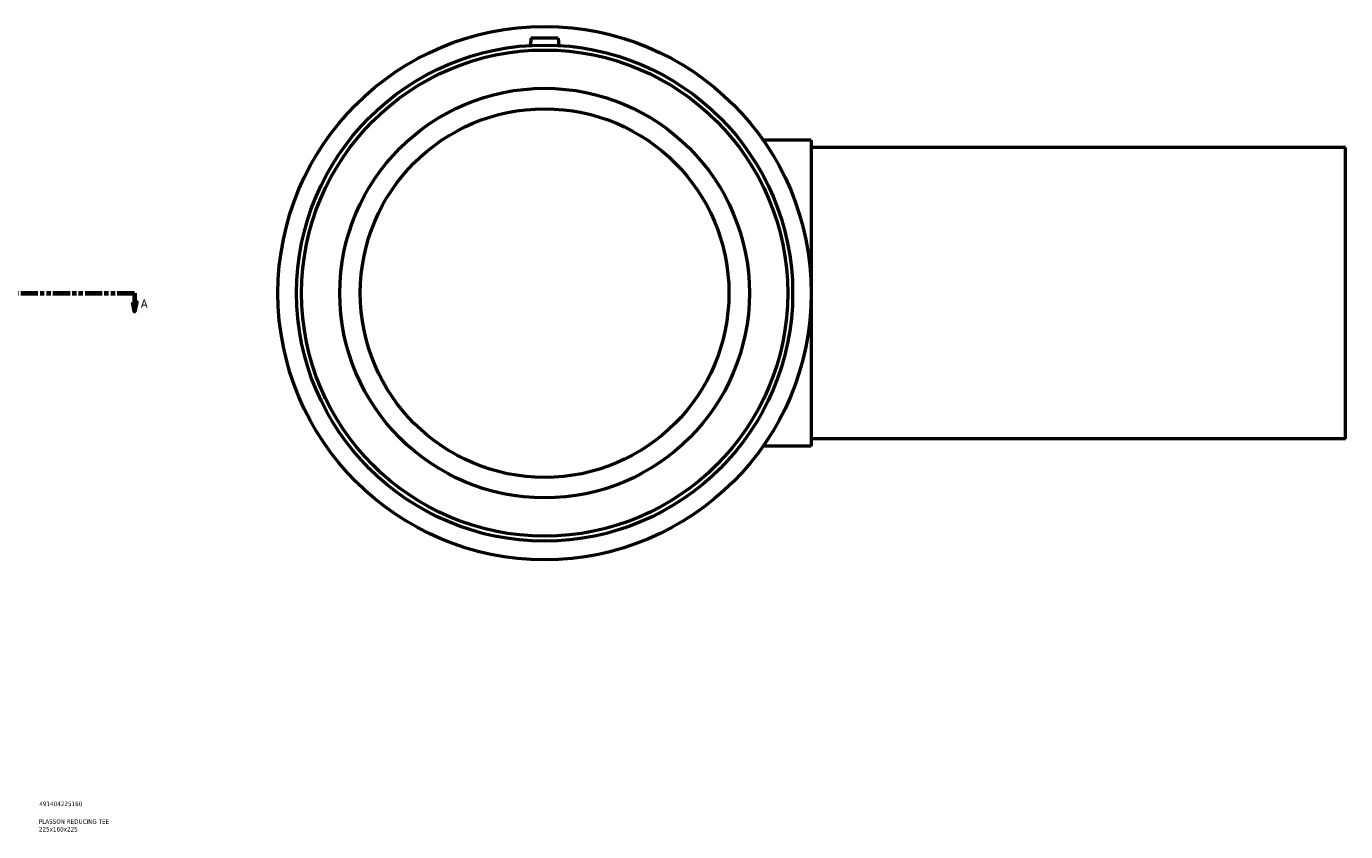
# Model space of a CAD drawing. Header units: millimetres. Extents: x -441 to 1574, y -493 to 2007.
# Tile 4 of 9: x 848 to 1573, y 79 to 521. Entities that reach past the tile are written whole.
import ezdxf

# ---------------------------------------------------------------- set-up
doc = ezdxf.new("R2010")
doc.units = ezdxf.units.MM
doc.linetypes.add('DOUBLE_DASH_CHAIN', pattern=[1.2403, 0.6614, -0.0827, 0.1654, -0.0827, 0.1654, -0.0827])
for name, color, linetype, lineweight in [('Section Line (ANSI)', 7, 'DOUBLE_DASH_CHAIN', 70), ('Title (ISO)', 7, 'Continuous', 50), ('Visible (ANSI)', 7, 'Continuous', 50)]:
    doc.layers.add(name, color=color, linetype=linetype, lineweight=lineweight)
doc.styles.add('Label Text (ANSI)', font='tahoma.ttf')
doc.styles.add('Note Text (ISO)', font='tahoma.ttf')

# ---------------------------------------------------------------- blocks, each defined once
blk = doc.blocks.new('Title Blocks ISO')
at = {"layer": 'Title (ISO)', "color": 232, "true_color": 0xca0064, "style": 'Note Text (ISO)'}
for tag, p in [('PART_NUMBER_001', (34.16, 73.13)), ('DESCRIPTION_001', (33.84, 63.4)), ('DESCRIPTION_002', (33.91, 59.18))]:
    blk.add_attdef(tag, p, '', height=2.5, dxfattribs=at)
blk = doc.blocks.new('2dTransSection0')
at = {"layer": 'Section Line (ANSI)', "linetype": 'Continuous'}
for p, q in [((261.41, 369.93), (262.41, 364.93)), ((263.41, 369.93), (261.41, 369.93)), ((262.41, 374.93), (271.96, 374.93)), ((262.41, 374.93), (262.41, 369.93)), ((262.41, 369.93), (262.41, 364.93)), ((262.41, 364.93), (263.41, 369.93)), ((897.89, 374.93), (907.44, 374.93)), ((906.44, 369.93), (907.44, 364.93)), ((908.44, 369.93), (906.44, 369.93)), ((907.44, 374.93), (907.44, 369.93)), ((907.44, 369.93), (907.44, 364.93)), ((907.44, 364.93), (908.44, 369.93))]:
    blk.add_line(p, q, dxfattribs=at)
at = {"layer": 'Section Line (ANSI)', "linetype": 'DOUBLE_DASH_CHAIN', "ltscale": 14.232176}
blk.add_line((262.41, 374.93), (907.44, 374.93), dxfattribs=at)
at = {"layer": 'Section Line (ANSI)', "linetype": 'Continuous', "flags": 128}
for points in [[(261.41, 369.93), (262.41, 364.93), (263.41, 369.93), (261.41, 369.93)], [(906.44, 369.93), (907.44, 364.93), (908.44, 369.93), (906.44, 369.93)]]:
    blk.add_lwpolyline(points, dxfattribs=at)
at = {"layer": 'Section Line (ANSI)'}
for points in [[(261.41, 369.93), (262.41, 364.93), (263.41, 369.93), (261.41, 369.93)], [(906.44, 369.93), (907.44, 364.93), (908.44, 369.93), (906.44, 369.93)]]:
    blk.add_solid(points, dxfattribs=at)
at = {"layer": 'Section Line (ANSI)', "char_height": 4.57, "attachment_point": 7, "style": 'Label Text (ANSI)'}
for insert in [(255.05, 366.86), (910.91, 366.86)]:
    blk.add_mtext('A', dxfattribs=dict(at, insert=insert))

msp = doc.modelspace()

# ---------------------------------------------------------------- linework, layer by layer
at = {"layer": 'Visible (ANSI)'}
for p, q in [((1125.21, 514.93), (1124.87, 510.95)), ((1140.21, 514.93), (1125.21, 514.93)), ((1140.21, 514.93), (1140.56, 510.95)), ((1279.21, 458.93), (1252.74, 458.93)), ((1279.21, 458.93), (1279.21, 290.93)), ((1572.71, 454.93), (1279.21, 454.93)), ((1572.71, 294.93), (1572.71, 454.93)), ((1279.21, 290.93), (1252.74, 290.93)), ((1572.71, 294.93), (1279.21, 294.93))]:
    msp.add_line(p, q, dxfattribs=at)
for radius in [146.5, 136.25, 133.52, 112.5, 101.25]:
    msp.add_circle((1132.71, 374.93), radius, dxfattribs=at)

# ---------------------------------------------------------------- block references
msp.add_blockref('Title Blocks ISO', (821, 20)).add_auto_attribs({'PART_NUMBER_001': '491404225160', 'DESCRIPTION_001': 'PLASSON REDUCING TEE', 'DESCRIPTION_002': '225x160x225'})
at = {"layer": 'Section Line (ANSI)'}
msp.add_blockref('2dTransSection0', (0, 0), dxfattribs=at)

doc.saveas('drawing.dxf')
